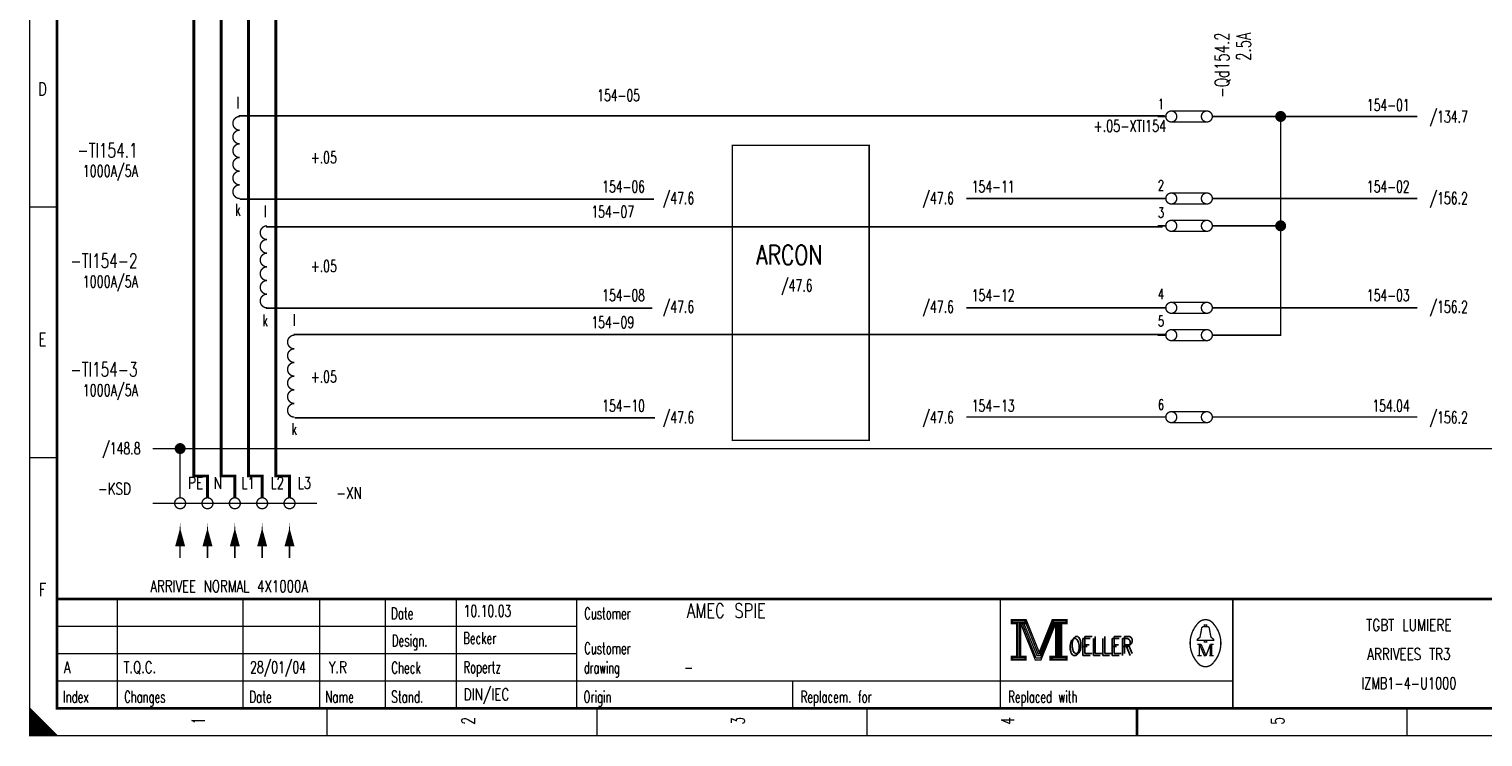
# Model space of a CAD drawing. Extents: x -1 to 409, y 0 to 286.
# Tile 1 of 3: x 0 to 266, y 0 to 129. Entities that reach past the tile are written whole.
import ezdxf
from ezdxf.enums import TextEntityAlignment as Align

# ---------------------------------------------------------------- set-up
doc = ezdxf.new("R2010")
doc.units = 0
doc.header["$MEASUREMENT"] = 0
doc.linetypes.add('STRICH-PUNKT', pattern=[4.7, 3, -0.75, 0.2, -0.75])
doc.layers.get('0').update_dxf_attribs({"color": 9, "linetype": 'CONTINUOUS'})
doc.styles.get("Standard").update_dxf_attribs({"font": 'TXT', "bigfont": 'TXT'})

# ---------------------------------------------------------------- blocks, each defined once
blk = doc.blocks.new('BCIRCLE_FILLED')
at = {"color": 0, "linetype": 'Continuous', "const_width": 1, "flags": 128}
blk.add_lwpolyline([(0.5, 0, 1), (-0.5, 0, 1)], format="xyb", close=True, dxfattribs=at)

msp = doc.modelspace()

# ---------------------------------------------------------------- linework, layer by layer
at = {"color": 0, "linetype": 'Continuous'}
for p, q in [((38.221037, 113.363656), (207.490774, 113.363656)), ((38.400539, 98.112217), (114.150092, 98.112217)), ((43.247074, 93.088213), (207.131772, 93.088213)), ((43.247074, 78.195631), (113.791089, 78.195631)), ((48.273111, 73.351055), (207.849777, 73.351055)), ((48.452612, 58.099616), (114.329593, 58.099616))]:
    msp.add_line(p, q, dxfattribs=at)
at = {"color": 0, "flags": 128}
for points, const_width in [([(0, 142.5), (0, 285), (405, 285), (405, 0), (0, 0), (0, 142.5)], 0.25), ([(32.5, 43.5), (32.5, 47.5), (30, 47.5), (30, 170)], 0.5), ([(37.5, 43.5), (37.5, 47.5), (35, 47.5), (35, 170)], 0.5), ([(42.5, 43.5), (42.5, 47.5), (40, 47.5), (40, 170)], 0.5), ([(47.5, 43.5), (47.5, 47.5), (45, 47.5), (45, 170)], 0.5), ([(253.75, 113.25), (217.75, 113.25)], 0.25), ([(217.75, 93.25), (228.75, 93.25), (228.75, 113.25)], 0.25), ([(206.25, 98.25), (171.25, 98.25)], 0.25), ([(253.75, 98.25), (217.75, 98.25)], 0.25), ([(217.75, 73.25), (228.75, 73.25), (228.75, 93.25)], 0.25), ([(206.25, 78.25), (171.25, 78.25)], 0.25), ([(253.75, 78.25), (217.75, 78.25)], 0.25), ([(206.25, 58.25), (171.25, 58.25)], 0.25), ([(253.75, 58.25), (217.75, 58.25)], 0.25), ([(27.5, 37.5), (26.75, 34.75), (28.25, 34.75), (27.5, 37.5), (27, 34.75), (27.25, 34.75), (27.5, 37.5), (27.75, 34.75), (28, 34.75), (27.5, 37.5)], 0.25), ([(32.5, 37.5), (31.75, 34.75), (33.25, 34.75), (32.5, 37.5), (32, 34.75), (32.25, 34.75), (32.5, 37.5), (32.75, 34.75), (33, 34.75), (32.5, 37.5)], 0.25), ([(37.5, 37.5), (36.75, 34.75), (38.25, 34.75), (37.5, 37.5), (37, 34.75), (37.25, 34.75), (37.5, 37.5), (37.75, 34.75), (38, 34.75), (37.5, 37.5)], 0.25), ([(42.5, 37.5), (41.75, 34.75), (43.25, 34.75), (42.5, 37.5), (42, 34.75), (42.25, 34.75), (42.5, 37.5), (42.75, 34.75), (43, 34.75), (42.5, 37.5)], 0.25), ([(47.5, 37.5), (46.75, 34.75), (48.25, 34.75), (47.5, 37.5), (47, 34.75), (47.25, 34.75), (47.5, 37.5), (47.75, 34.75), (48, 34.75), (47.5, 37.5)], 0.25), ([(179.5, 21.2), (179.5, 20.5), (180.5, 20.5), (180.5, 14.5), (179.5, 14.5), (179.5, 13.8), (182.2, 13.8), (182.2, 14.5), (181.2, 14.5), (181.2, 20.5), (182.2, 20.5), (182.2, 21.2), (179.5, 21.2)], 0.25), ([(182.2, 21.2), (184.6, 15.2), (187, 21.2)], 0.25), ([(187, 21.2), (187, 20.5), (188, 20.5), (188, 14.5), (187, 14.5), (187, 13.8), (189.7, 13.8), (189.7, 14.5), (188.7, 14.5), (188.7, 20.5), (189.7, 20.5), (189.7, 21.2), (187, 21.2)], 0.25), ([(180.7, 20.7), (180.7, 14.3), (181, 14.3), (181, 20.7)], 0.25), ([(181.2, 20.5), (183.9, 13.8), (184.9, 13.8), (187.6, 20.5)], 0.25), ([(181.8, 20.5), (184.2, 14.6), (184.6, 14.6)], 0.25), ([(182.2, 20.5), (184.4, 14.9), (184.7, 14.9)], 0.25), ([(184.6, 14.2), (184.9, 14.2), (187.4, 20.5)], 0.25), ([(184.6, 14.6), (184.8, 14.6), (187.2, 20.5)], 0.25), ([(187.6, 20.5), (187.6, 14.5), (186.6, 14.5), (186.6, 13.8), (187.1, 13.8)], 0.25), ([(187.8, 20.7), (187.8, 14.3), (188.3, 14.3), (188.3, 20.7), (188.5, 20.7), (188.5, 14.3)], 0.25), ([(214.8, 17.4), (213.5, 17.4), (213.5, 17.6), (214, 18), (214.3, 19.6)], 0.25), ([(214.8, 19.9), (214.8, 20.2), (215.2, 20.2), (215.2, 19.9)], 0.25), ([(215.2, 17.4), (216.5, 17.4), (216.5, 17.6), (216, 18), (215.7, 19.6)], 0.25), ([(213.9, 16.7), (213.9, 14.6), (213.5, 14.6)], 0.25), ([(213.9, 16.7), (214.8, 14.6), (215.1, 14.6)], 0.25), ([(0, 5), (0, 0), (5, 0), (0, 5), (0.25, 4.75), (0.25, 0), (0.5, 0), (0.5, 4.5), (0.75, 4.25), (0.75, 0), (1, 0), (1, 4), (1.25, 3.75), (1.25, 0), (1.5, 0)], 0.25), ([(1.5, 0), (1.5, 3.5), (1.75, 3.25), (1.75, 0), (2, 0), (2, 3), (2.25, 2.75), (2.25, 0), (2.5, 0), (2.5, 2.5), (2.75, 2.25), (2.75, 0), (3, 0), (3, 2), (3.25, 1.75)], 0.25), ([(3.25, 1.75), (3.25, 0), (3.5, 0), (3.5, 1.5), (3.75, 1.25), (3.75, 0), (4, 0), (4, 1), (4.25, 0.75), (4.25, 0), (4.5, 0), (4.5, 0.5), (4.75, 0.25)], 0.25)]:
    msp.add_lwpolyline(points, dxfattribs=dict(at, const_width=const_width))
for points, const_width in [([(0, 285), (405, 285), (405, 0), (0, 0)], 0.25), ([(5, 280), (400, 280), (400, 5), (5, 5)], 0.5), ([(5, 280), (400, 280), (400, 5), (5, 5)], 0.25), ([(128.5, 108), (153.5, 108), (153.5, 54), (128.5, 54)], 0.25), ([(179.7, 21), (182, 21), (182, 20.7), (179.7, 20.7)], 0.25), ([(187.2, 21), (189.5, 21), (189.5, 20.7), (187.2, 20.7)], 0.25), ([(214.8, 17.4), (215.2, 17.4), (215.2, 17.1), (214.8, 17.1)], 0.25), ([(179.7, 14.3), (182, 14.3), (182, 14), (179.7, 14)], 0.25), ([(186.8, 14.3), (189.5, 14.3), (189.5, 14), (186.8, 14)], 0.25)]:
    msp.add_lwpolyline(points, close=True, dxfattribs=dict(at, const_width=const_width))
at = {"color": 0, "const_width": 0.25, "flags": 128}
for points in [[(209.75, 113.25, 1), (207.75, 113.25, 1)], [(216.25, 113.25, 1), (214.25, 113.25, 1)], [(209.75, 98.25, 1), (207.75, 98.25, 1)], [(216.25, 98.25, 1), (214.25, 98.25, 1)], [(209.75, 93.25, 1), (207.75, 93.25, 1)], [(216.25, 93.25, 1), (214.25, 93.25, 1)], [(209.75, 78.25, 1), (207.75, 78.25, 1)], [(216.25, 78.25, 1), (214.25, 78.25, 1)], [(209.75, 73.25, 1), (207.75, 73.25, 1)], [(216.25, 73.25, 1), (214.25, 73.25, 1)], [(209.75, 58.25, 1), (207.75, 58.25, 1)], [(216.25, 58.25, 1), (214.25, 58.25, 1)], [(28.5, 42.5, 1), (26.5, 42.5, 1)], [(33.5, 42.5, 1), (31.5, 42.5, 1)], [(38.5, 42.5, 1), (36.5, 42.5, 1)], [(43.5, 42.5, 1), (41.5, 42.5, 1)], [(48.5, 42.5, 1), (46.5, 42.5, 1)]]:
    msp.add_lwpolyline(points, format="xyb", close=True, dxfattribs=at)
at = {"color": 0}
for points, const_width in [([(208.75, 114.25), (215.25, 114.25)], 0.25), ([(206.25, 113.25), (207.75, 113.25)], 0.25), ([(215.25, 112.25), (208.75, 112.25)], 0.25), ([(216.25, 113.25), (217.75, 113.25)], 0.25), ([(206.25, 98.25), (207.75, 98.25)], 0.25), ([(208.75, 99.25), (215.25, 99.25)], 0.25), ([(216.25, 98.25), (217.75, 98.25)], 0.25), ([(0, 96.667), (5, 96.667)], 0.25), ([(215.25, 97.25), (208.75, 97.25)], 0.25), ([(206.25, 93.25), (207.75, 93.25)], 0.25), ([(208.75, 94.25), (215.25, 94.25)], 0.25), ([(216.25, 93.25), (217.75, 93.25)], 0.25), ([(215.25, 92.25), (208.75, 92.25)], 0.25), ([(206.25, 78.25), (207.75, 78.25)], 0.25), ([(208.75, 79.25), (215.25, 79.25)], 0.25), ([(215.25, 77.25), (208.75, 77.25)], 0.25), ([(216.25, 78.25), (217.75, 78.25)], 0.25), ([(206.25, 73.25), (207.75, 73.25)], 0.25), ([(208.75, 74.25), (215.25, 74.25)], 0.25), ([(215.25, 72.25), (208.75, 72.25)], 0.25), ([(216.25, 73.25), (217.75, 73.25)], 0.25), ([(208.75, 59.25), (215.25, 59.25)], 0.25), ([(206.25, 58.25), (207.75, 58.25)], 0.25), ([(215.25, 57.25), (208.75, 57.25)], 0.25), ([(216.25, 58.25), (217.75, 58.25)], 0.25), ([(0, 50.834), (5, 50.834)], 0.25), ([(27.5, 32.5), (27.5, 37.5)], 0.25), ([(32.5, 32.5), (32.5, 37.5)], 0.25), ([(37.5, 32.5), (37.5, 37.5)], 0.25), ([(42.5, 32.5), (42.5, 37.5)], 0.25), ([(47.5, 32.5), (47.5, 37.5)], 0.25), ([(400, 25), (5, 25)], 0.5), ([(16, 5), (16, 25)], 0.25), ([(39, 5), (39, 25)], 0.25), ([(53, 5), (53, 25)], 0.25), ([(65, 25), (65, 5)], 0.25), ([(78, 25), (78, 5)], 0.25), ([(100, 25), (100, 5)], 0.25), ([(177.5, 25), (177.5, 5)], 0.25), ([(220, 25), (220, 5)], 0.25), ([(5, 20), (100, 20)], 0.25), ([(181.5, 20.5), (184, 14.2)], 0.25), ([(184.7, 14.9), (187, 20.6)], 0.25), ([(214.6, 19.9), (215.5, 19.9)], 0.25), ([(213.5, 16.7), (214.2, 16.7)], 0.25), ([(214.2, 16.7), (215.1, 14.6)], 0.25), ([(215.1, 14.6), (215.9, 16.7)], 0.25), ([(215.9, 14.6), (215.9, 16.7)], 0.25), ([(215.9, 16.7), (216.5, 16.7)], 0.25), ([(216.1, 16.7), (216.1, 14.6)], 0.25), ([(5, 15), (100, 15)], 0.25), ([(184, 14.2), (184.6, 14.2)], 0.25), ([(213.9, 14.6), (214.3, 14.6)], 0.25), ([(216.5, 14.6), (215.7, 14.6)], 0.25), ([(5, 10), (220, 10)], 0.25), ([(139.5, 10), (139.5, 5)], 0.25), ([(54.375, 0), (54.375, 5)], 0.25), ([(103.75, 0), (103.75, 5)], 0.25), ([(153.125, 0), (153.125, 5)], 0.25), ([(202.5, 5), (202.5, 0)], 0.5), ([(202.5, 0), (202.5, 5)], 0.25), ([(251.875, 0), (251.875, 5)], 0.25), ([(4.75, 0), (4.75, 0.25)], 0.25)]:
    msp.add_lwpolyline(points, dxfattribs=dict(at, const_width=const_width))
at = {"color": 0, "const_width": 0.25, "flags": 128}
for points in [[(38.391548, 113.25, 1), (38.391548, 110.75, 1)], [(38.391548, 110.75, 1), (38.391548, 108.25, 1)], [(38.391548, 108.25, 1), (38.391548, 105.75, 1)], [(38.391548, 105.75, 1), (38.391548, 103.25, 1)], [(38.391548, 103.25, 1), (38.391548, 100.75, 1)], [(38.391548, 100.75, 1), (38.391548, 98.25, 1)], [(43.391548, 93.25, 1), (43.391548, 90.75, 1)], [(43.391548, 90.75, 1), (43.391548, 88.25, 1)], [(43.391548, 88.25, 1), (43.391548, 85.75, 1)], [(43.391548, 85.75, 1), (43.391548, 83.25, 1)], [(43.391548, 83.25, 1), (43.391548, 80.75, 1)], [(43.391548, 80.75, 1), (43.391548, 78.25, 1)], [(48.391548, 73.25, 1), (48.391548, 70.75, 1)], [(48.391548, 70.75, 1), (48.391548, 68.25, 1)], [(48.391548, 68.25, 1), (48.391548, 65.75, 1)], [(48.391548, 65.75, 1), (48.391548, 63.25, 1)], [(48.391548, 63.25, 1), (48.391548, 60.75, 1)], [(48.391548, 60.75, 1), (48.391548, 58.25, 1)], [(216.493359, 20.403602, 0.530775), (213.513, 20.413, 0.530775)], [(213.499601, 20.388348, 0.373815), (213.488, 13.425, 0.373815)], [(214.6, 19.9, 0.414214), (214.3, 19.6, 0.414214)], [(215.7, 19.6, 0.414214), (215.4, 19.9, 0.414214)], [(216.498075, 13.401685, 0.378582), (216.463, 20.438, 0.378582)], [(213.502705, 13.401803, 0.532213), (216.488, 13.388, 0.532213)]]:
    msp.add_lwpolyline(points, format="xyb", dxfattribs=at)
at = {"color": 0, "linetype": 'STRICH-PUNKT', "const_width": 0.25, "flags": 128}
for points in [[(367.5, 52.5), (22.5, 52.5)], [(27.5, 43.5), (27.5, 52.5)]]:
    msp.add_lwpolyline(points, dxfattribs=at)
at = {"color": 0, "linetype": 'STRICH-PUNKT', "const_width": 0.25}
msp.add_lwpolyline([(22.5, 42.5), (52.5, 42.5)], dxfattribs=at)

# ---------------------------------------------------------------- block references
at = {"color": 0}
for p in [(228.75, 113.25), (228.75, 93.25), (27.5, 52.5)]:
    msp.add_blockref('BCIRCLE_FILLED', p, dxfattribs=at)

# ---------------------------------------------------------------- texts
at = {"color": 0, "width": 0.68}
for s, p in [('-Qd154.2', (216.696762, 128.622665)), ('2.5A', (220.697342, 128.622665))]:
    msp.add_text(s, height=2.619375, rotation=90, dxfattribs=at).set_placement(p, align=Align.TOP_RIGHT)
at = {"color": 0}
for s, height, width, p in [('D', 2.38125, 0.76, (2.325654, 119.465753)), ('k', 2.143125, 0.6, (38.070564, 97.247821)), ('k', 2.143125, 0.6, (43.039431, 77.017435)), ('E', 2.38125, 0.76, (2.325654, 73.681196)), ('k', 2.143125, 0.6, (48.363217, 57.141968)), ('F', 2.38125, 0.76, (2.325654, 27.896638)), ('TGBT LUMIERE', 2.143125, 0.754667, (252.188667, 21.295143)), ('ARRIVEES TR3', 2.143125, 0.747333, (252.188667, 15.971357)), ('IZMB1-4-U1000', 2.143125, 0.709538, (252.188667, 10.647572))]:
    msp.add_text(s, height=height, dxfattribs=dict(at, width=width)).set_placement(p, align=Align.TOP_CENTER)
at = {"color": 0, "width": 0.6}
for p in [(38.070564, 114.070984), (43.039431, 94.195517), (48.363217, 74.32005)]:
    msp.add_text('l', height=2.143125, dxfattribs=at).set_placement(p, align=Align.BOTTOM_CENTER)
at = {"color": 0}
for s, height, width, p in [('154-05', 2.143125, 0.676, (103.763294, 118.188045)), ('/134.7', 2.143125, 0.68, (255.986301, 114.283935)), ('+.05', 2.143125, 0.684, (51.388902, 106.830635)), ('154-11', 2.143125, 0.676, (172.262671, 101.506849)), ('/47.6', 2.143125, 0.6816, (115.743587, 99.377335)), ('/156.2', 2.143125, 0.68, (255.986301, 99.377335)), ('154-07', 2.143125, 0.676, (102.698537, 96.892902)), ('ARCON', 3.571875, 0.76, (132.834714, 89.723537)), ('+.05', 2.143125, 0.684, (51.388902, 86.955168)), ('/47.6', 2.143125, 0.6816, (137.393649, 83.405978)), ('154-12', 2.143125, 0.676, (172.262671, 81.631382)), ('/47.6', 2.143125, 0.6816, (115.743587, 79.501868)), ('/156.2', 2.143125, 0.68, (255.986301, 79.501868)), ('154-09', 2.143125, 0.676, (102.698537, 76.662516)), ('+.05', 2.143125, 0.684, (51.388902, 66.724782)), ('154-13', 2.143125, 0.676, (172.262671, 61.400996)), ('/47.6', 2.143125, 0.6816, (115.743587, 59.271482)), ('/156.2', 2.143125, 0.68, (255.986301, 59.271482)), ('-XN', 2.143125, 0.738667, (56.092341, 45.429639)), ('ARRIVEE NORMAL 4X1000A', 2.143125, 0.734182, (22.048506, 28.393524)), ('Date', 2.143125, 0.64, (66.054919, 23.424658)), ('Customer', 2.143125, 0.62, (101.403082, 23.424658)), ('Design.', 2.143125, 0.636571, (66.191563, 18.455791)), ('Customer', 2.143125, 0.62, (101.403082, 17.036115)), ('OELLER', 3.095625, 0.76, (189.964259, 17.745953)), ('OELLER', 3.095625, 0.76, (189.964259, 17.745953)), ('OELLER', 3.095625, 0.76, (190.319178, 18.100872)), ('Check', 2.143125, 0.632, (66.11703, 13.486924)), ('drawing', 2.143125, 0.6, (101.328549, 13.486924)), ('Index', 2.143125, 0.632, (6.086021, 8.163138)), ('Changes', 2.143125, 0.622857, (17.262422, 8.163138)), ('Date', 2.143125, 0.64, (40.145828, 8.163138)), ('Name', 2.143125, 0.64, (54.03736, 8.163138)), ('Stand.', 2.143125, 0.642667, (66.11703, 8.163138)), ('Origin', 2.143125, 0.626667, (101.266438, 8.163138)), ('Replacem. for', 2.143125, 0.627077, (140.973007, 8.163138)), ('Replaced with', 2.143125, 0.619692, (178.949346, 8.163138))]:
    msp.add_text(s, height=height, dxfattribs=dict(at, width=width)).set_placement(p, align=Align.TOP_LEFT)
for s, height, width, p in [('1', 1.905, 0.672, (206.318929, 114.028394)), ('2', 1.905, 0.672, (206.318929, 99.121793)), ('3', 1.905, 0.672, (206.318929, 94.152927)), ('4', 1.905, 0.672, (206.318929, 79.246326)), ('5', 1.905, 0.672, (206.318929, 74.27746)), ('6', 1.905, 0.672, (206.318929, 59.01594)), ('PE', 2.143125, 0.76, (28.909091, 44.506849)), ('N', 2.143125, 0.76, (33.608219, 44.506849)), ('L1', 2.143125, 0.716, (38.711955, 44.506849)), ('L2', 2.143125, 0.716, (44.035741, 44.506849)), ('L3', 2.143125, 0.716, (49.004608, 44.506849)), ('10.10.03', 2.143125, 0.678, (79.33599, 21.082192)), ('AMEC SPIE', 2.619375, 0.752889, (120.157005, 20.769863)), ('Becker', 2.143125, 0.626667, (79.273879, 16.113325)), ('A', 2.143125, 0.76, (6.212017, 10.789539)), ('T.Q.C.', 2.143125, 0.728, (17.163045, 10.789539)), ('28/01/04', 2.143125, 0.678, (40.294894, 10.789539)), ('Y.R', 2.143125, 0.738667, (54.665567, 10.789539)), ('Ropertz', 2.143125, 0.622857, (79.323568, 10.789539)), ('-', 2.143125, 0.696, (119.651245, 10.789539)), ('DIN/IEC', 2.143125, 0.750857, (79.348412, 5.820672))]:
    msp.add_text(s, height=height, dxfattribs=dict(at, width=width)).set_placement(p, align=Align.BOTTOM_LEFT)
for s, height, width, p in [('154-01', 2.143125, 0.676, (252.339508, 116.41345)), ('-TI154.1', 2.619375, 0.7, (19.716687, 108.392279)), ('1000A/5A', 2.143125, 0.697, (19.787671, 104.346202)), ('154-06', 2.143125, 0.676, (112.501401, 101.506849)), ('154-02', 2.143125, 0.676, (252.339508, 101.506849)), ('/47.6', 2.143125, 0.6816, (168.995641, 99.377335)), ('-TI154-2', 2.619375, 0.7, (19.716687, 88.161893)), ('1000A/5A', 2.143125, 0.697, (19.787671, 84.115816)), ('154-08', 2.143125, 0.676, (112.501401, 81.631382)), ('154-03', 2.143125, 0.676, (252.339508, 81.631382)), ('/47.6', 2.143125, 0.6816, (168.995641, 79.501868)), ('-TI154-3', 2.619375, 0.7, (19.716687, 68.286426)), ('1000A/5A', 2.143125, 0.697, (19.787671, 64.240349)), ('154-10', 2.143125, 0.676, (112.501401, 61.400996)), ('154.04', 2.143125, 0.676, (252.348381, 61.400996)), ('/47.6', 2.143125, 0.6816, (168.995641, 59.271482)), ('/148.8', 2.143125, 0.68, (20.249066, 53.592777))]:
    msp.add_text(s, height=height, dxfattribs=dict(at, width=width)).set_placement(p, align=Align.TOP_RIGHT)
for s, width, p in [('+.05-XTI154', 0.702545, (207.80604, 109.811955)), ('-KSD', 0.744, (18.483344, 43.442092))]:
    msp.add_text(s, height=2.143125, dxfattribs=dict(at, width=width)).set_placement(p, align=Align.BOTTOM_RIGHT)
at = {"color": 0, "width": 0.672}
for s, p in [('1', (29.654421, 2.697385)), ('2', (78.988169, 2.697385)), ('3', (128.321918, 2.697385)), ('4', (177.655666, 2.697385)), ('5', (226.989415, 2.697385))]:
    msp.add_text(s, height=2.38125, rotation=90, dxfattribs=at).set_placement(p, align=Align.TOP_CENTER)

doc.saveas('drawing.dxf')
